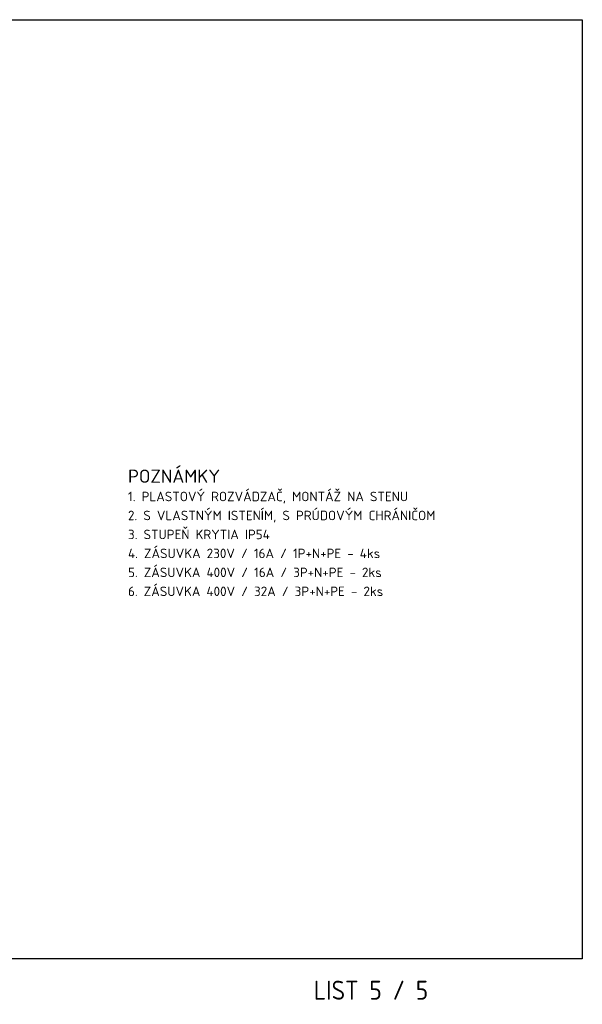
# Model space of a CAD drawing. Extents: x -1962 to 527, y -2751 to -390.
# Tile 8 of 8: x 111 to 259, y -768 to -508. Entities that reach past the tile are written whole.
import ezdxf
from ezdxf.enums import TextEntityAlignment as Align

# ---------------------------------------------------------------- set-up
doc = ezdxf.new("R2010")
doc.units = 0
doc.header["$MEASUREMENT"] = 0
doc.layers.add('_EL', color=7, linetype='CONTINUOUS')
doc.layers.add('E_popis', color=4, linetype='CONTINUOUS', lineweight=40)
doc.layers.add('E_text', color=7, linetype='CONTINUOUS', lineweight=25)
doc.layers.add('view', color=1, linetype='CONTINUOUS', plot=False)
doc.styles.add('I085', font='isocp3.shx', dxfattribs={"width": 0.85})
doc.styles.add('ISOCPEUR', font='isocpeur.ttf')

msp = doc.modelspace()

# ---------------------------------------------------------------- linework, layer by layer
at = {"layer": 'view', "color": 2}
for p, q in [((-138.73, -508.34), (258.77, -508.34)), ((-138.73, -508.34), (258.77, -508.34)), ((258.77, -508.34), (258.77, -755.84)), ((258.77, -755.84), (-138.73, -755.84))]:
    msp.add_line(p, q, dxfattribs=at)

# ---------------------------------------------------------------- texts
at = {"layer": '_EL', "color": 7, "linetype": 'Continuous', "lineweight": 35, "style": 'I085'}
msp.add_text('LIST 5 / 5', height=5, dxfattribs=at).set_placement((188.07, -766.6))
at = {"layer": 'E_popis', "lineweight": 15, "ltscale": 5, "style": 'ISOCPEUR'}
msp.add_text('POZNÁMKY', height=3.5, dxfattribs=at).set_placement((139.13, -628.64), align=Align.MIDDLE_LEFT)
at = {"layer": 'E_text', "lineweight": 15, "style": 'ISOCPEUR'}
for s, p in [('1. PLASTOVÝ ROZVÁDZAČ, MONTÁŽ NA STENU', (139.13, -633.99)), ('2. S VLASTNÝM ISTENÍM, S PRÚDOVÝM CHRÁNIČOM', (139.13, -638.99)), ('3. STUPEŇ KRYTIA IP54', (139.13, -643.99)), ('4. ZÁSUVKA 230V / 16A / 1P+N+PE - 4ks', (139.13, -648.99)), ('5. ZÁSUVKA 400V / 16A / 3P+N+PE - 2ks', (139.13, -653.99)), ('6. ZÁSUVKA 400V / 32A / 3P+N+PE - 2ks', (139.13, -658.99))]:
    msp.add_text(s, height=2.5, dxfattribs=at).set_placement(p, align=Align.MIDDLE_LEFT)

doc.saveas('drawing.dxf')
